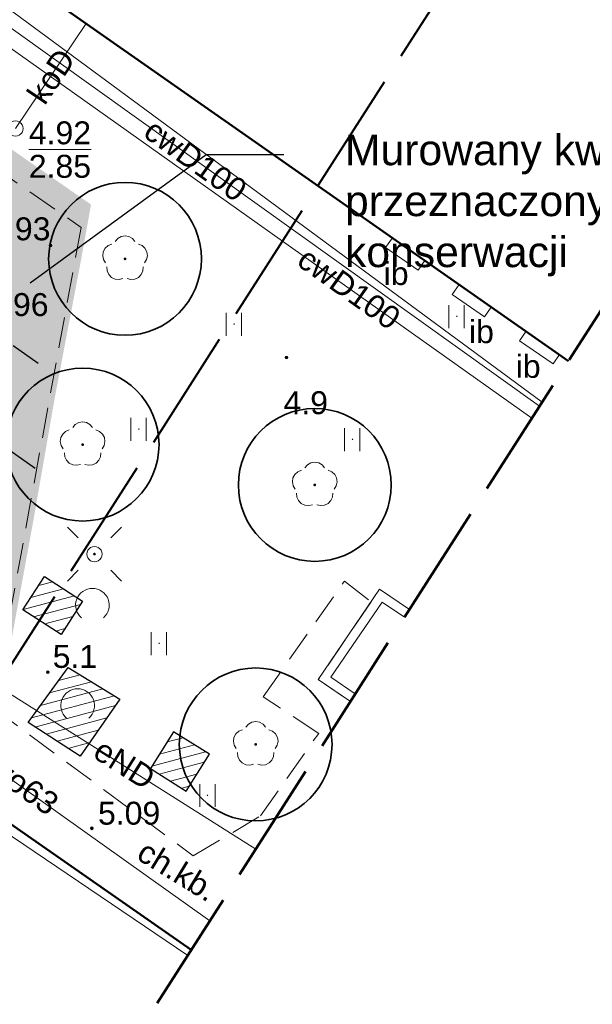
# Model space of a CAD drawing. Extents: x 5477758 to 5478338, y 5918274 to 5918502.
# Tile 25 of 155: x 5477930 to 5477949, y 5918314 to 5918347. Entities that reach past the tile are written whole.
import ezdxf
from ezdxf import colors
from ezdxf.entities.mleader import LeaderData, LeaderLine
from ezdxf.enums import TextEntityAlignment as Align
from ezdxf.math import Vec2, Vec3

# ---------------------------------------------------------------- set-up
doc = ezdxf.new("R2010")
doc.units = 0
doc.header["$PDSIZE"] = 0.75
for name, pattern in [('budynki akt$0$DASHED', [19.05, 12.7, -6.35]), ('PRZER1-1', [2, 1, -1]), ('PRZER2-1', [3, 2, -1]), ('PRZER4-1', [5, 4, -1])]:
    doc.linetypes.add(name, pattern=pattern)
doc.layers.get('0').update_dxf_attribs({"linetype": 'CONTINUOUS', "lineweight": 13})
for name, color, linetype, lineweight in [('0_granica 10m od okien', 7, 'CONTINUOUS', 0), ('0_OPISY', 1, 'CONTINUOUS', 0), ('0_PROJEKTOWANA ZIELEŃ NISKA-TRAWA', 63, 'CONTINUOUS', 0), ('A_GRANICA OPRACOWANIA', 7, 'CONTINUOUS', 0), ('GESBZO', 7, 'CONTINUOUS', 50), ('GSPPRB', 7, 'CONTINUOUS', 20), ('GSPRDL', 96, 'CONTINUOUS', 18), ('GSSDSO', 7, 'CONTINUOUS', 18), ('GSSIIN', 7, 'CONTINUOUS', 18), ('GSSIIN_O', 7, 'CONTINUOUS', 18), ('GSSKOD', 7, 'PRZER2-1', 18), ('GSSKOD_O', 7, 'PRZER2-1', 18), ('GSSUTR', 7, 'PRZER2-1', 18), ('GULCPR', 212, 'CONTINUOUS', 18), ('GULCPR_O', 212, 'CONTINUOUS', 18), ('GULEPR', 1, 'CONTINUOUS', 18), ('GULEPR_O', 1, 'CONTINUOUS', 18), ('GULGPR', 2, 'CONTINUOUS', 18), ('GULKPR', 36, 'CONTINUOUS', 18), ('GULKPR_O', 36, 'CONTINUOUS', 18), ('GULTPR', 30, 'CONTINUOUS', 18), ('GULWPR', 5, 'CONTINUOUS', 18), ('GULWPR_O', 5, 'CONTINUOUS', 18), ('GUPELA', 7, 'CONTINUOUS', 18), ('GUPKSD', 36, 'CONTINUOUS', 18), ('GUPPRZ_O', 7, 'CONTINUOUS', 18), ('OT_Rzedna', 7, 'CONTINUOUS', 18), ('pomiar', 7, 'CONTINUOUS', 18), ('wysokosci', 7, 'CONTINUOUS', 18), ('zakres', 150, 'PRZER4-1', 50), ('ZZ_grupa', 60, 'CONTINUOUS', 30), ('ZZ_grupa-krzewow-szraf', 60, 'CONTINUOUS', 13), ('ZZ_korona', 94, 'CONTINUOUS', 35)]:
    doc.layers.add(name, color=color, linetype=linetype, lineweight=lineweight)
doc.layers.add('kołnierz', color=11, linetype='CONTINUOUS', lineweight=70, plot=False)
doc.styles.add('GEO-INFO', font='arial.ttf')
doc.styles.get("Standard").update_dxf_attribs({"font": 'TXT.SHX'})
pattern_1 = [(194.933, (5477837.84446, 5918344.9947), (0.0818164, -0.3067773), [])]

# ---------------------------------------------------------------- blocks, each defined once
blk = doc.blocks.new('SPTRW')
at = {"color": 0}
for points in [[(-0.51332, 0.7233), (-0.51332, -0.7767)], [(0.48668, -0.7767), (0.48668, 0.7233)]]:
    blk.add_lwpolyline(points, dxfattribs=at)
blk = doc.blocks.new('SPDLP')
blk.add_hatch(color=0).paths.add_polyline_path([(0, -0.09), (0.027812, -0.085595), (0.052901, -0.072812), (0.072812, -0.052901), (0.085595, -0.027812), (0.09, 0), (0.085595, 0.027812), (0.072812, 0.052901), (0.052901, 0.072812), (0.027812, 0.085595), (0, 0.09), (-0.027812, 0.085595), (-0.052901, 0.072812), (-0.072812, 0.052901), (-0.085595, 0.027812), (-0.09, 0), (-0.085595, -0.027812), (-0.072812, -0.052901), (-0.052901, -0.072812), (-0.027812, -0.085595)])
at = {"color": 0}
for points in [[(-0.648554, 1.126667), (-0.481106, 1.325358), (-0.255912, 1.454989), (0, 1.5), (0.255912, 1.454989), (0.481106, 1.325358), (0.648554, 1.126667)], [(-1.271938, -0.268652), (-1.40916, -0.048001), (-1.462858, 0.20623), (-1.426585, 0.463525), (-1.304695, 0.693003), (-1.11182, 0.867117), (-0.871109, 0.964971)], [(0.871109, 0.964971), (1.11182, 0.867117), (1.304695, 0.693003), (1.426585, 0.463525), (1.462858, 0.20623), (1.40916, -0.048001), (1.271938, -0.268652)], [(-0.137547, -1.292703), (-0.389802, -1.355024), (-0.648184, -1.327532), (-0.881678, -1.213525), (-1.062258, -1.026689), (-1.168249, -0.78945), (-1.186929, -0.530282)], [(1.186929, -0.530282), (1.168249, -0.78945), (1.062258, -1.026689), (0.881678, -1.213525), (0.648184, -1.327532), (0.389802, -1.355024), (0.137547, -1.292703)]]:
    blk.add_lwpolyline(points, dxfattribs=at)
blk = doc.blocks.new('SUEO')
blk.add_hatch(color=0).paths.add_polyline_path([(-0.002174, 0.089974), (0.023762, 0.086807), (0.042561, 0.0793), (0.060131, 0.066965), (0.076266, 0.047786), (0.086234, 0.025762), (0.089972, 0.002226), (0.088646, -0.015553), (0.081114, -0.038994), (0.066834, -0.060276), (0.049699, -0.075033), (0.027576, -0.085671), (0.004027, -0.08991), (-0.019639, -0.087831), (-0.040932, -0.080154), (-0.059082, -0.067892), (-0.073734, -0.051607), (-0.08374, -0.032979), (-0.089221, -0.011817), (-0.089063, 0.012951), (-0.082571, 0.035806), (-0.069528, 0.057148), (-0.048957, 0.075519), (-0.026898, 0.085887)])
at = {"color": 0}
for points in [[(-1.767767, 1.767767), (-1.06066, 1.06066)], [(1.767767, 1.767767), (1.06066, 1.06066)], [(-1.767767, -1.767767), (-1.06066, -1.06066)], [(1.767767, -1.767767), (1.06066, -1.06066)]]:
    blk.add_lwpolyline(points, dxfattribs=at)
blk = doc.blocks.new('OKRAG_PELNY')
at = {"color": 0}
blk.add_lwpolyline([(0, 0.5), (0.12941, 0.482963), (0.25, 0.433013), (0.353553, 0.353553), (0.433013, 0.25), (0.482963, 0.12941), (0.5, 0), (0.482963, -0.12941), (0.433013, -0.25), (0.353553, -0.353553), (0.25, -0.433013), (0.12941, -0.482963), (0, -0.5), (-0.12941, -0.482963), (-0.25, -0.433013), (-0.353553, -0.353553), (-0.433013, -0.25), (-0.482963, -0.12941), (-0.5, 0), (-0.482963, 0.12941), (-0.433013, 0.25), (-0.353553, 0.353553), (-0.25, 0.433013), (-0.12941, 0.482963)], close=True, dxfattribs=at)
blk = doc.blocks.new('OTRN')
at = {"linetype": 'Continuous', "lineweight": 13}
blk.add_hatch(color=0, dxfattribs=at).paths.add_polyline_path([(0, -0.091, 1), (0, 0.091, 1)])
at = {"color": 0, "linetype": 'Continuous', "lineweight": 13}
blk.add_circle((0, 0), 0.0906, dxfattribs=at)
blk = doc.blocks.new('OTZK_1')
at = {"color": 0, "linetype": 'Continuous', "lineweight": 18}
blk.add_arc((0, 0), 1.1, 311.18593, 228.81407, dxfattribs=at)

msp = doc.modelspace()

# ---------------------------------------------------------------- hatches: boundary and pattern name
at = {"layer": '0_PROJEKTOWANA ZIELEŃ NISKA-TRAWA'}
msp.add_hatch(color=256, dxfattribs=at).paths.add_polyline_path([(5477902.984, 5918361.774), (5477916.9, 5918352.076), (5477917.564, 5918351.614), (5477920.33, 5918349.686), (5477925.008, 5918346.426), (5477927.636, 5918344.595), (5477927.224, 5918344.001), (5477929.613, 5918342.342), (5477930.353, 5918341.828), (5477931.84, 5918340.796), (5477932.36, 5918340.435), (5477932.052, 5918338.73), (5477931.779, 5918337.302), (5477931.203, 5918334.286), (5477930.468, 5918330.081), (5477929.362, 5918324.071), (5477927.904, 5918321.69), (5477892.005, 5918346.724)])
at = {"layer": 'ZZ_grupa-krzewow-szraf'}
h = msp.add_hatch(dxfattribs=at)
h.set_pattern_fill('ANSI31', color=256, scale=0.1, angle=90)
h.set_pattern_definition(pattern_1)
h.paths.add_polyline_path([(5477930.349, 5918327.267), (5477931.602, 5918326.464), (5477932.305, 5918327.559), (5477931.052, 5918328.363)])
h = msp.add_hatch(dxfattribs=at)
h.set_pattern_fill('ANSI31', color=256, scale=0.1, angle=90)
h.set_pattern_definition(pattern_1)
h.paths.add_polyline_path([(5477930.516, 5918323.586), (5477932.225, 5918322.484), (5477933.524, 5918324.349), (5477931.829, 5918325.387)])
h = msp.add_hatch(dxfattribs=at)
h.set_pattern_fill('ANSI31', color=256, scale=0.1, angle=90)
h.set_pattern_definition(pattern_1)
h.paths.add_polyline_path([(5477934.521, 5918322.077), (5477935.693, 5918321.342), (5477936.452, 5918322.551), (5477935.28, 5918323.286)])

# ---------------------------------------------------------------- linework, layer by layer
at = {"layer": '0_granica 10m od okien', "color": 1, "linetype": 'PRZER1-1', "lineweight": 30}
for points in [[(5477907.086, 5918351.957), (5477931.34, 5918335)], [(5477930.747, 5918331.896), (5477905.503, 5918349.475)]]:
    msp.add_lwpolyline(points, dxfattribs=at)
at = {"layer": 'A_GRANICA OPRACOWANIA', "color": 1, "linetype": 'budynki akt$0$DASHED', "ltscale": 0.1, "const_width": 0.4}
msp.add_lwpolyline([(5477902.984, 5918361.774), (5477916.9, 5918352.076), (5477917.564, 5918351.614), (5477920.33, 5918349.686), (5477925.008, 5918346.426), (5477927.636, 5918344.595), (5477927.224, 5918344.001), (5477929.613, 5918342.342), (5477930.353, 5918341.828), (5477931.84, 5918340.796), (5477932.36, 5918340.435), (5477932.052, 5918338.73), (5477931.779, 5918337.302), (5477931.203, 5918334.286), (5477930.468, 5918330.081), (5477929.362, 5918324.071), (5477927.904, 5918321.69), (5477892.005, 5918346.724), (5477902.984, 5918361.774)], dxfattribs=at)
at = {"layer": 'GESBZO', "color": 7, "linetype": 'Continuous', "lineweight": 50}
for points in [[(5477948.209, 5918335.409), (5477912.816, 5918360.152)], [(5477893.633, 5918332.514), (5477899.789, 5918341.268), (5477935.862, 5918316.151)]]:
    msp.add_lwpolyline(points, dxfattribs=at)
at = {"layer": 'GSPPRB', "color": 7, "linetype": 'Continuous', "lineweight": 20}
msp.add_point((5477932.417, 5918346.448), dxfattribs=at)
at = {"layer": 'GSSDSO', "color": 7, "linetype": 'Continuous', "lineweight": 18}
for points in [[(5477943, 5918327.284), (5477942.027, 5918327.942), (5477940.015, 5918324.991), (5477941.068, 5918324.27)], [(5477941.23, 5918324.523), (5477940.432, 5918325.069), (5477942.107, 5918327.526), (5477942.838, 5918327.031)]]:
    msp.add_lwpolyline(points, dxfattribs=at)
at = {"layer": 'GSSIIN', "color": 7, "linetype": 'Continuous', "lineweight": 18}
for points in [[(5477943.285, 5918338.384), (5477943.504, 5918338.699), (5477942.444, 5918339.439), (5477942.223, 5918339.121)], [(5477945.462, 5918336.854), (5477945.683, 5918337.175), (5477944.628, 5918337.913), (5477944.402, 5918337.583)], [(5477947.704, 5918335.318), (5477947.91, 5918335.618), (5477946.819, 5918336.381), (5477946.606, 5918336.068)]]:
    msp.add_lwpolyline(points, close=True, dxfattribs=at)
at = {"layer": 'GSSKOD', "color": 7, "linetype": 'PRZER2-1', "lineweight": 18, "ltscale": 0.5}
for points in [[(5477953.955, 5918344.371), (5477918.892, 5918368.876), (5477912.816, 5918360.152), (5477909.863, 5918355.582), (5477916.678, 5918350.56), (5477917.405, 5918351.474), (5477927.496, 5918344.442), (5477926.88, 5918343.51), (5477932.252, 5918339.779), (5477929.362, 5918324.071), (5477935.927, 5918319.225), (5477938.124, 5918320.534), (5477940.031, 5918323.232), (5477938.216, 5918324.426), (5477940.878, 5918328.21), (5477941.747, 5918327.531), (5477940.015, 5918324.991), (5477941.068, 5918324.27)], [(5477935.861, 5918316.15), (5477899.789, 5918341.268), (5477893.633, 5918332.514), (5477893.905, 5918332.325), (5477890.614, 5918327.638), (5477888.72, 5918328.897), (5477897.292, 5918341.743)]]:
    msp.add_lwpolyline(points, dxfattribs=at)
at = {"layer": 'GSSUTR', "color": 7, "linetype": 'PRZER2-1', "lineweight": 18, "ltscale": 0.5}
for points in [[(5477944.551, 5918336.887), (5477944.541, 5918336.867), (5477944.561, 5918336.867)], [(5477937.264, 5918336.631), (5477937.254, 5918336.611), (5477937.274, 5918336.611)], [(5477934.141, 5918333.201), (5477934.131, 5918333.181), (5477934.151, 5918333.181)], [(5477941.138, 5918332.86), (5477941.128, 5918332.84), (5477941.148, 5918332.84)], [(5477934.807, 5918326.187), (5477934.797, 5918326.167), (5477934.817, 5918326.167)], [(5477936.394, 5918321.222), (5477936.384, 5918321.202), (5477936.404, 5918321.202)]]:
    msp.add_lwpolyline(points, close=True, dxfattribs=at)
at = {"layer": 'GULCPR', "color": 212, "linetype": 'Continuous', "lineweight": 18}
for points in [[(5477897.988, 5918369.384), (5477912.19, 5918358.778), (5477911.02, 5918357.046), (5477913.282, 5918355.393), (5477914.561, 5918357.187), (5477924.74, 5918350.032), (5477947.263, 5918333.933)], [(5477897.61, 5918368.865), (5477908.665, 5918360.767), (5477911.414, 5918358.665), (5477910.336, 5918357.112), (5477913.42, 5918354.88), (5477914.595, 5918356.444), (5477929.504, 5918345.945), (5477947.01, 5918333.538)]]:
    msp.add_lwpolyline(points, dxfattribs=at)
at = {"layer": 'GULEPR', "color": 1, "linetype": 'Continuous', "lineweight": 18}
msp.add_lwpolyline([(5477937.976, 5918319.447), (5477919.661, 5918331.002), (5477917.343, 5918327.741)], dxfattribs=at)
at = {"layer": 'GULGPR', "color": 2, "linetype": 'Continuous', "lineweight": 18}
msp.add_lwpolyline([(5477935.744, 5918315.967), (5477918.174, 5918327.841), (5477917.892, 5918327.347)], dxfattribs=at)
at = {"layer": 'GULKPR', "color": 36, "linetype": 'Continuous', "lineweight": 18}
msp.add_lwpolyline([(5477932.417, 5918346.448), (5477930.104, 5918343.013)], dxfattribs=at)
at = {"layer": 'GULTPR', "color": 30, "linetype": 'Continuous', "lineweight": 18}
msp.add_lwpolyline([(5477922.67, 5918425.86), (5477922.52, 5918425.566), (5477912.874, 5918406.653), (5477912.76, 5918406.43), (5477912.639, 5918406.211), (5477904.061, 5918390.689), (5477903.94, 5918390.47), (5477913.569, 5918382.272), (5477913.76, 5918382.11), (5477913.65, 5918381.879), (5477908.41, 5918370.85), (5477908.262, 5918370.649), (5477904.55, 5918365.6), (5477904.751, 5918365.452), (5477947.345, 5918334.06)], dxfattribs=at)
at = {"layer": 'GULWPR', "color": 5, "linetype": 'Continuous', "lineweight": 18}
msp.add_lwpolyline([(5477936.472, 5918317.101), (5477921.15, 5918327.99), (5477920.376, 5918326.903)], dxfattribs=at)
at = {"layer": 'GUPPRZ_O', "color": 36, "linetype": 'Continuous', "lineweight": 9, "flags": 128}
msp.add_lwpolyline([(5477930.541, 5918342.325), (5477932.579, 5918342.325)], dxfattribs=at)
at = {"layer": 'kołnierz', "linetype": 'PRZER4-1', "lineweight": 50}
msp.add_lwpolyline([(5477977.309, 5918380.798), (5477954.837, 5918395.479), (5477993.178, 5918463.057), (5477934.574, 5918496.308), (5477890.354, 5918424.446), (5477901.969, 5918417.467), (5477859.483, 5918348.301), (5477882.168, 5918332.75), (5477926.647, 5918301.778)], close=True, dxfattribs=at)
at = {"layer": 'OT_Rzedna', "color": 7}
msp.add_point((5477931.254, 5918339.188), dxfattribs=at)
at = {"layer": 'pomiar', "linetype": 'Continuous', "lineweight": 18, "flags": 128}
for points in [[(5477942.223, 5918339.121), (5477943.285, 5918338.384)], [(5477944.402, 5918337.583), (5477945.462, 5918336.854)], [(5477947.704, 5918335.318), (5477946.606, 5918336.068)]]:
    msp.add_lwpolyline(points, dxfattribs=at)
at = {"layer": 'zakres', "linetype": 'PRZER4-1', "lineweight": 40}
msp.add_lwpolyline([(5477963.54, 5918377.848), (5477941.504, 5918392.244), (5477979.546, 5918459.295), (5477938.033, 5918482.848), (5477904.167, 5918427.813), (5477915.775, 5918420.837), (5477872.982, 5918351.171), (5477887.852, 5918340.978), (5477923.836, 5918315.921)], close=True, dxfattribs=at)
at = {"layer": 'ZZ_grupa'}
for points in [[(5477930.349, 5918327.267), (5477931.052, 5918328.363), (5477932.305, 5918327.559), (5477931.602, 5918326.464), (5477930.349, 5918327.267)], [(5477931.829, 5918325.387), (5477933.524, 5918324.349), (5477932.225, 5918322.484), (5477930.516, 5918323.586), (5477931.829, 5918325.387)], [(5477934.521, 5918322.077), (5477935.693, 5918321.342), (5477936.452, 5918322.551), (5477935.28, 5918323.286), (5477934.521, 5918322.077)]]:
    msp.add_lwpolyline(points, dxfattribs=at)
at = {"layer": 'ZZ_korona'}
for centre in [(5477933.692, 5918338.75, 10.12), (5477932.304, 5918332.675, 10.12), (5477939.903, 5918331.356, 10.12), (5477937.969, 5918322.869, 10.12)]:
    msp.add_circle(centre, 2.5, dxfattribs=at)

# ---------------------------------------------------------------- block references
at = {"layer": 'GSPRDL', "color": 96, "lineweight": 18, "xscale": 0.5, "yscale": 0.5}
for p in [(5477933.692, 5918338.75), (5477932.304, 5918332.675), (5477939.903, 5918331.356), (5477937.969, 5918322.869)]:
    msp.add_blockref('SPDLP', p, dxfattribs=at)
at = {"layer": 'GSSUTR', "color": 7, "lineweight": 18, "xscale": 0.5, "yscale": 0.5}
for p in [(5477944.551, 5918336.877), (5477937.264, 5918336.621), (5477934.141, 5918333.191), (5477941.138, 5918332.85), (5477934.807, 5918326.177), (5477936.394, 5918321.212)]:
    msp.add_blockref('SPTRW', p, dxfattribs=at)
at = {"layer": 'GUPELA', "color": 7, "lineweight": 18, "xscale": 0.5, "yscale": 0.5}
for name, p in [('SUEO', (5477932.692, 5918329.094, 10.15)), ('OKRAG_PELNY', (5477932.692, 5918329.094, 10.16))]:
    msp.add_blockref(name, p, dxfattribs=at)
at = {"layer": 'GUPKSD', "xscale": 0.5, "yscale": 0.5}
msp.add_blockref('OKRAG_PELNY', (5477930.104, 5918343.013), dxfattribs=at)
at = {"layer": 'OT_Rzedna', "color": 7, "linetype": 'Continuous', "xscale": 0.5, "yscale": 0.5, "zscale": 0.5}
for p in [(5477931.254, 5918339.188), (5477938.979, 5918335.523), (5477931.168, 5918325.229), (5477932.606, 5918320.126)]:
    msp.add_blockref('OTRN', p, dxfattribs=at)
at = {"layer": 'pomiar', "color": 96, "linetype": 'Continuous', "xscale": 0.5, "yscale": 0.5, "zscale": 0.5}
for p in [(5477932.624, 5918327.423), (5477932.142, 5918324.14)]:
    msp.add_blockref('OTZK_1', p, dxfattribs=at)

# ---------------------------------------------------------------- texts
at = {"layer": 'GSSIIN_O', "color": 7, "linetype": 'Continuous', "lineweight": 0, "style": 'GEO-INFO'}
for p in [(5477942.567, 5918338.285), (5477945.36, 5918336.385), (5477946.89, 5918335.249)]:
    msp.add_text('ib', height=0.75, dxfattribs=at).set_placement(p, align=Align.MIDDLE)
at = {"layer": 'GSSKOD_O', "color": 7, "linetype": 'Continuous', "lineweight": 0, "style": 'GEO-INFO'}
msp.add_text('ch.kb.', height=0.75, rotation=328.6198, dxfattribs=at).set_placement((5477935.417, 5918318.751), align=Align.MIDDLE)
at = {"layer": 'GULCPR_O', "color": 212, "linetype": 'Continuous', "lineweight": 0, "style": 'GEO-INFO'}
for rotation, p in [(324.4432, (5477936.001, 5918341.982)), (324.6745, (5477941.028, 5918337.788))]:
    msp.add_text('cwD100', height=0.75, rotation=rotation, dxfattribs=at).set_placement(p, align=Align.MIDDLE_CENTER)
at = {"layer": 'GULEPR_O', "color": 1, "linetype": 'Continuous', "lineweight": 0, "style": 'GEO-INFO'}
msp.add_text('eND', height=0.75, rotation=327.7517, dxfattribs=at).set_placement((5477933.678, 5918322.231), align=Align.MIDDLE_CENTER)
at = {"layer": 'GULKPR_O', "color": 36, "linetype": 'Continuous', "lineweight": 0, "style": 'GEO-INFO'}
msp.add_text('koD', height=0.75, rotation=56.0456, dxfattribs=at).set_placement((5477931.26, 5918344.731), align=Align.MIDDLE)
at = {"layer": 'GULWPR_O', "color": 5, "linetype": 'Continuous', "lineweight": 0, "style": 'GEO-INFO'}
msp.add_text('wo63', height=0.75, rotation=324.6008, dxfattribs=at).set_placement((5477930.363, 5918321.542), align=Align.MIDDLE_CENTER)
at = {"layer": 'GUPPRZ_O', "color": 36, "linetype": 'Continuous', "lineweight": 0, "style": 'GEO-INFO'}
for s, p in [('4.92', (5477930.541, 5918342.497)), ('2.85', (5477930.541, 5918341.402))]:
    msp.add_text(s, height=0.75, dxfattribs=at).set_placement(p)
at = {"layer": 'pomiar', "color": 7, "style": 'GEO-INFO'}
for s, p in [('4.9', (5477938.88, 5918334.42)), ('5.1', (5477931.324, 5918326.123))]:
    msp.add_text(s, height=0.75, dxfattribs=at).set_placement(p, align=Align.TOP_LEFT)
at = {"layer": 'wysokosci', "color": 7, "style": 'GEO-INFO'}
for s, p in [('4.93', (5477929.213, 5918340.107)), ('4.96', (5477929.15, 5918337.63)), ('5.09', (5477932.807, 5918320.995))]:
    msp.add_text(s, height=0.75, dxfattribs=at).set_placement(p, align=Align.TOP_LEFT)

# ---------------------------------------------------------------- leaders
at = {"layer": '0_OPISY', "color": 1}
ml = msp.add_multileader_mtext('Standard', dxfattribs=at)
ml.set_content('{\\fArial|b0|i0|c238|p0;Murowany kwietnik\\Pprzeznaczony do renowacji, \\Pkonserwacji}', color=1)
ml.set_leader_properties()
ml.build(insert=Vec2(0, 0))
ml.multileader.update_dxf_attribs({"text_right_attachment_type": 6, "arrow_head_size": 2})
ctx = ml.context
ctx.base_point, ctx.char_height, ctx.arrow_head_size, ctx.plane_origin = Vec3(5477938.892, 5918342.167), 1, 2, Vec3(5477998.566, 5918324.679, 30.5)
ctx.right_attachment = 6
notes = []
notes.append((ctx, [(0, (1, 1, 0), (5477936.347, 5918342.167), (1, 0), 2.544, [(0, [(5477928.975, 5918336.781)], 0, [])])]))
ctx.mtext.insert, ctx.mtext.flow_direction = Vec3(5477940.892, 5918342.814), 5
for ctx, leaders in notes:
    for number, flags, end, landing, length, lines in leaders:
        leader = LeaderData()
        leader.index, (leader.has_last_leader_line, leader.has_dogleg_vector, leader.attachment_direction) = number, flags
        leader.last_leader_point, leader.dogleg_vector, leader.dogleg_length = Vec3(end), Vec3(landing), length
        for number, points, colour, breaks in lines:
            line = LeaderLine()
            line.index, line.vertices, line.color, line.breaks = number, Vec3.list(points), colors.encode_raw_color(colour), breaks
            leader.lines.append(line)
        ctx.leaders.append(leader)

doc.saveas('drawing.dxf')
